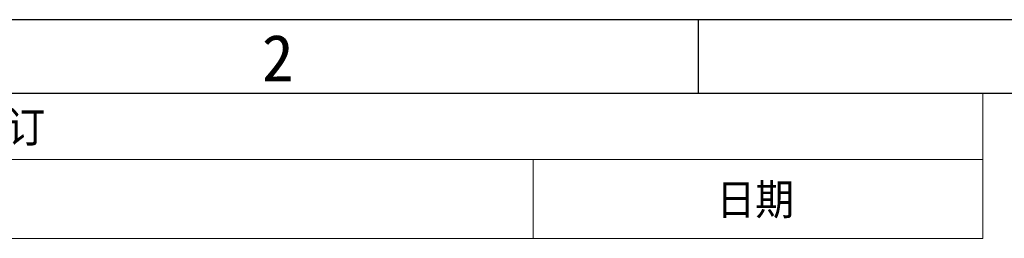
# Paper-space layout '图纸1(2)' of a CAD drawing. Header units: millimetres. Extents: x 7 to 438, y 7 to 308.
# Tile 10 of 25: x 108 to 208, y 285 to 308. Entities that reach past the tile are written whole.
import ezdxf

# ---------------------------------------------------------------- set-up
doc = ezdxf.new("R2010")
doc.units = ezdxf.units.MM
doc.linetypes.add('SLD-实线', pattern=[0])
doc.layers.add('图框', color=7, linetype='SLD-实线')
doc.layers.add('粗实线层', color=7, linetype='SLD-实线', lineweight=25)
doc.styles.add('SLDTEXTSTYLE1', font='txt')
doc.styles.add('SLDTEXTSTYLE2', font='GOTHIC.TTF', dxfattribs={"width": 0.913, "bigfont": 'bigfont'})

# ---------------------------------------------------------------- blocks, each defined once
blk = doc.blocks.new('SW_TABLEANNOTATION_3')
at = {"color": 0, "linetype": 'SLD-实线', "lineweight": 18, "ltscale": 1.5}
for p, q in [((0, 0), (0, -6.73)), ((0, 0), (15.24, 0)), ((15.24, 0), (38.1, 0)), ((38.1, 0), (152.4, 0)), ((152.4, 0), (198.12, 0)), ((198.12, 0), (198.12, -6.73)), ((0, -6.73), (0, -14.78)), ((0, -6.73), (15.24, -6.73)), ((15.24, -6.73), (15.24, -14.78)), ((15.24, -6.73), (38.1, -6.73)), ((38.1, -6.73), (38.1, -14.78)), ((38.1, -6.73), (152.4, -6.73)), ((152.4, -6.73), (152.4, -14.78)), ((152.4, -6.73), (198.12, -6.73)), ((198.12, -6.73), (198.12, -14.78)), ((0, -14.78), (15.24, -14.78)), ((15.24, -14.78), (38.1, -14.78)), ((38.1, -14.78), (152.4, -14.78)), ((152.4, -14.78), (198.12, -14.78))]:
    blk.add_line(p, q, dxfattribs=at)
at = {"color": 0, "linetype": 'SLD-实线', "lineweight": 18, "ltscale": 1.5, "char_height": 3.175, "attachment_point": 1, "style": 'SLDTEXTSTYLE2'}
for s, insert in [('修订', (94.83, -1.83)), ('区域', (3.39, -9.22)), ('修订', (22.44, -9.22)), ('说明', (91.02, -9.22)), ('日期', (171.03, -9.22))]:
    blk.add_mtext(s, dxfattribs=dict(at, insert=insert))

psp = doc.layouts.new('图纸1(2)')

# ---------------------------------------------------------------- linework, layer by layer
at = {"layer": '图框', "ltscale": 1.5}
for p, q in [((7.5, 307.5), (438, 307.5)), ((176.7, 307.5), (176.7, 300)), ((7.5, 300), (430.5, 300))]:
    psp.add_line(p, q, dxfattribs=at)
at = {"layer": '粗实线层', "linetype": 'SLD-实线', "lineweight": 25, "ltscale": 1.5}
psp.add_line((7.5, 300), (430.5, 300), dxfattribs=at)

# ---------------------------------------------------------------- block references
at = {"color": 7, "linetype": 'SLD-实线', "lineweight": 18, "ltscale": 1.5}
psp.add_blockref('SW_TABLEANNOTATION_3', (7.52, 299.97), dxfattribs=at)

# ---------------------------------------------------------------- texts
at = {"layer": '图框', "ltscale": 1.5, "insert": (133.93, 305.97), "char_height": 4.76, "attachment_point": 2, "style": 'SLDTEXTSTYLE1'}
psp.add_mtext('2', dxfattribs=at)

doc.saveas('drawing.dxf')
